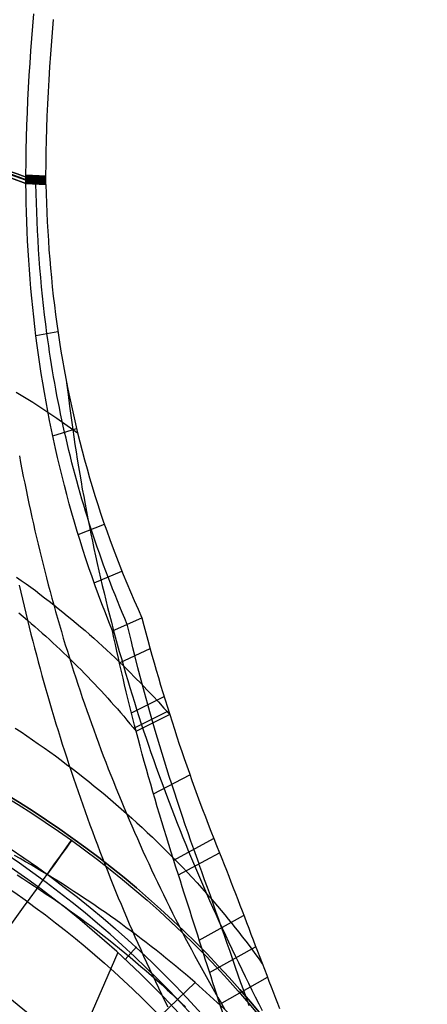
# Model space of a CAD drawing. Extents: x 5157 to 5867, y -156 to 1031.
# Tile 85 of 87: x 5558 to 5590, y 683 to 760. Entities that reach past the tile are written whole.
import ezdxf

# ---------------------------------------------------------------- set-up
doc = ezdxf.new("R2010")
doc.units = 0
doc.layers.add('1', color=7, linetype='CONTINUOUS')

msp = doc.modelspace()

# ---------------------------------------------------------------- linework, layer by layer
at = {"layer": '1', "color": 39}
for p, q in [((5558.86, 747.515, 33.187), (5558.861, 748.207, 33.176)), ((5558.86, 748.139, 33.177), (5560.429, 748.065, 28.346)), ((5558.86, 748.07, 33.178), (5560.428, 747.996, 28.347)), ((5558.86, 748.001, 33.179), (5560.428, 747.927, 28.348)), ((5558.861, 748.207, 33.176), (5560.429, 748.133, 28.345)), ((5559.802, 748.163, 30.278), (5559.801, 747.471, 30.288)), ((5560.428, 747.441, 28.355), (5560.429, 748.133, 28.345)), ((5558.86, 747.932, 33.18), (5560.428, 747.858, 28.349)), ((5558.86, 747.863, 33.181), (5560.428, 747.789, 28.35)), ((5558.86, 747.794, 33.182), (5560.428, 747.72, 28.351)), ((5558.86, 747.724, 33.183), (5560.428, 747.65, 28.352)), ((5558.86, 747.654, 33.185), (5560.428, 747.581, 28.353)), ((5558.86, 747.585, 33.186), (5560.428, 747.511, 28.354)), ((5560.428, 747.441, 28.355), (5558.86, 747.515, 33.187)), ((5558.86, 747.515, 33.187), (5560.428, 747.441, 28.355)), ((5558.86, 747.515, 33.187), (5560.428, 747.441, 28.355)), ((5558.86, 747.515, 33.187), (5560.428, 747.441, 28.355)), ((5559.644, 735.595, 33.175), (5561.369, 735.899, 28.404)), ((5560.961, 727.729, 32.955), (5562.829, 728.286, 28.257)), ((5562.951, 719.984, 32.679), (5565.01, 720.788, 28.089)), ((5564.211, 716.174, 32.545), (5566.389, 717.094, 28.029)), ((5565.651, 712.412, 32.432), (5567.956, 713.439, 28.001)), ((5566.197, 709.91, 32.114), (5568.607, 711.03, 27.759)), ((5567.133, 705.99, 31.567), (5569.699, 707.254, 27.359)), ((5567.426, 704.843, 31.396), (5570.04, 706.148, 27.238)), ((5567.504, 704.543, 31.351), (5570.131, 705.859, 27.206)), ((5568.859, 699.631, 30.557), (5571.707, 701.125, 26.663)), ((5562.549, 696.128, 16.982), (5562.549, 696.128, 24.542)), ((5570.448, 694.424, 29.612), (5573.568, 696.108, 26.039)), ((5570.823, 693.267, 29.387), (5574.045, 695.004, 25.933)), ((5572.452, 688.149, 28.225), (5575.927, 690.081, 25.131)), ((5566.068, 687.165, 26.283), (5556.843, 666.09, 26.283)), ((5566.643, 686.634, 26.283), (5567.525, 687.613, 28.663)), ((5573.265, 685.613, 27.496), (5576.873, 687.626, 24.633)), ((5569.387, 682.174, 20.756), (5572.12, 684.824, 17.381)), ((5574.07, 683.13, 26.678), (5577.796, 685.227, 24.053))]:
    msp.add_line(p, q, dxfattribs=at)
at = {"layer": '1', "color": 39, "extrusion": (-0.308695, 0.014537, 0.95105)}
msp.add_lwpolyline([(-1283.652, 5242.741), (-1281.352, 5243.384), (-1279.052, 5244.029), (-1274.072, 5245.433), (-1264.116, 5248.249), (-1259.138, 5249.654), (-1256.648, 5250.355), (-1254.158, 5251.053), (-1251.668, 5251.749), (-1249.177, 5252.441), (-1246.684, 5253.131), (-1244.191, 5253.816), (-1241.697, 5254.497), (-1239.202, 5255.173), (-1236.946, 5255.779), (-1234.689, 5256.381), (-1232.43, 5256.977), (-1230.171, 5257.568), (-1227.909, 5258.152), (-1225.647, 5258.73), (-1223.382, 5259.301), (-1222.249, 5259.583), (-1221.116, 5259.864), (-1219.982, 5260.142), (-1218.848, 5260.419), (-1217.713, 5260.693), (-1216.578, 5260.965), (-1215.442, 5261.235), (-1214.306, 5261.503), (-1213.17, 5261.768), (-1212.032, 5262.031), (-1210.895, 5262.291), (-1209.756, 5262.549), (-1208.617, 5262.804), (-1207.478, 5263.057), (-1206.338, 5263.307), (-1205.197, 5263.554), (-1204.056, 5263.798), (-1202.914, 5264.039), (-1201.899, 5264.251), (-1200.883, 5264.461), (-1199.867, 5264.668), (-1198.85, 5264.873), (-1197.833, 5265.075), (-1196.815, 5265.275), (-1195.796, 5265.472), (-1194.778, 5265.666), (-1193.759, 5265.858), (-1192.739, 5266.048), (-1191.719, 5266.234), (-1190.698, 5266.418), (-1189.677, 5266.599), (-1188.655, 5266.777), (-1187.633, 5266.953), (-1186.611, 5267.125), (-1185.588, 5267.295), (-1184.565, 5267.462), (-1183.541, 5267.625), (-1182.517, 5267.786), (-1181.492, 5267.943), (-1180.467, 5268.098), (-1179.441, 5268.249), (-1178.415, 5268.397), (-1177.389, 5268.542), (-1176.362, 5268.683), (-1175.335, 5268.822), (-1174.307, 5268.956), (-1173.279, 5269.088), (-1172.25, 5269.216), (-1171.221, 5269.341), (-1170.192, 5269.462), (-1169.216, 5269.574), (-1168.24, 5269.682), (-1167.264, 5269.787), (-1166.287, 5269.889), (-1165.31, 5269.988), (-1164.333, 5270.084), (-1163.355, 5270.177), (-1162.378, 5270.267), (-1161.399, 5270.353), (-1160.421, 5270.436), (-1159.442, 5270.516), (-1158.463, 5270.593), (-1157.484, 5270.667), (-1156.505, 5270.738), (-1155.525, 5270.806), (-1154.545, 5270.87), (-1153.565, 5270.932), (-1152.585, 5270.99), (-1151.604, 5271.045), (-1150.624, 5271.097), (-1149.643, 5271.146), (-1148.662, 5271.192), (-1147.681, 5271.235), (-1146.7, 5271.275), (-1145.718, 5271.311), (-1144.737, 5271.345), (-1143.755, 5271.375), (-1142.773, 5271.403), (-1141.792, 5271.427), (-1140.81, 5271.448), (-1139.828, 5271.466), (-1138.846, 5271.481), (-1137.927, 5271.492), (-1137.008, 5271.501), (-1136.089, 5271.507), (-1135.17, 5271.51), (-1134.251, 5271.511), (-1133.332, 5271.508), (-1132.413, 5271.504), (-1131.495, 5271.496), (-1130.576, 5271.486), (-1129.657, 5271.472), (-1128.738, 5271.457), (-1127.819, 5271.438), (-1126.901, 5271.417), (-1125.982, 5271.393), (-1125.064, 5271.366), (-1124.145, 5271.336), (-1123.227, 5271.304), (-1122.309, 5271.269), (-1121.391, 5271.231), (-1120.473, 5271.191), (-1119.555, 5271.147), (-1118.638, 5271.101), (-1117.72, 5271.052), (-1116.803, 5271.001), (-1115.886, 5270.946), (-1114.969, 5270.889), (-1114.053, 5270.829), (-1113.136, 5270.766), (-1112.22, 5270.7), (-1111.304, 5270.632), (-1110.388, 5270.56), (-1109.472, 5270.486), (-1108.673, 5270.419), (-1107.874, 5270.35), (-1107.075, 5270.279), (-1106.276, 5270.205), (-1105.477, 5270.129), (-1104.678, 5270.052), (-1103.88, 5269.972), (-1103.082, 5269.89), (-1102.284, 5269.806), (-1101.486, 5269.72), (-1100.689, 5269.632), (-1099.892, 5269.542), (-1099.095, 5269.45), (-1098.298, 5269.356), (-1097.501, 5269.26), (-1096.705, 5269.162), (-1095.113, 5268.96), (-1093.522, 5268.75), (-1091.932, 5268.532), (-1090.343, 5268.307), (-1088.755, 5268.074), (-1087.168, 5267.834), (-1085.581, 5267.586), (-1083.996, 5267.331), (-1082.6, 5267.1), (-1081.204, 5266.864), (-1079.808, 5266.623), (-1078.413, 5266.378), (-1077.019, 5266.129), (-1075.625, 5265.877), (-1074.232, 5265.621), (-1072.838, 5265.363), (-1070.052, 5264.84), (-1061.692, 5263.253), (-1059.182, 5262.781), (-1056.671, 5262.315), (-1055.414, 5262.085), (-1054.157, 5261.858), (-1052.9, 5261.633), (-1051.641, 5261.411), (-1050.382, 5261.192), (-1049.122, 5260.976), (-1047.861, 5260.765), (-1046.599, 5260.557), (-1045.337, 5260.354), (-1044.073, 5260.155), (-1042.809, 5259.961), (-1041.543, 5259.772), (-1040.403, 5259.607), (-1039.262, 5259.446), (-1038.12, 5259.29), (-1036.978, 5259.139), (-1035.834, 5258.994), (-1034.69, 5258.854), (-1033.544, 5258.72), (-1032.398, 5258.592), (-1031.251, 5258.47), (-1030.104, 5258.355), (-1028.955, 5258.247), (-1027.806, 5258.145), (-1026.656, 5258.051), (-1025.505, 5257.964), (-1024.353, 5257.885), (-1023.777, 5257.849), (-1023.201, 5257.814), (-1022.307, 5257.764), (-1021.413, 5257.72), (-1020.518, 5257.681), (-1019.623, 5257.646), (-1018.728, 5257.617), (-1017.832, 5257.594), (-1016.937, 5257.576), (-1016.041, 5257.564), (-1015.145, 5257.557), (-1014.249, 5257.557), (-1013.353, 5257.562), (-1012.457, 5257.573), (-1011.561, 5257.591), (-1010.665, 5257.615), (-1009.769, 5257.645), (-1008.874, 5257.682)], dxfattribs=at)
at = {"layer": '1', "color": 39}
for points in [[(5558.861, 748.207, 33.176), (5558.868, 749.185, 33.164), (5558.883, 750.162, 33.154), (5558.905, 751.138, 33.146), (5558.934, 752.112, 33.141), (5558.97, 753.085, 33.137), (5559.012, 754.058, 33.136), (5559.062, 755.029, 33.137), (5559.117, 755.999, 33.141), (5559.179, 756.968, 33.146), (5559.248, 757.936, 33.153), (5559.322, 758.903, 33.163), (5559.402, 759.869, 33.174), (5559.488, 760.834, 33.187)], [(5560.429, 748.133, 28.345), (5560.437, 749.06, 28.333), (5560.451, 749.987, 28.324), (5560.472, 750.913, 28.316), (5560.499, 751.839, 28.311), (5560.533, 752.795, 28.308), (5560.574, 753.75, 28.306), (5560.621, 754.704, 28.307), (5560.675, 755.658, 28.31), (5560.739, 756.671, 28.315), (5560.81, 757.684, 28.323), (5560.887, 758.696, 28.332), (5560.971, 759.708, 28.344), (5561.031, 760.391, 28.353)], [(5565.651, 712.412, 32.432), (5565.367, 713.115, 32.451), (5565.09, 713.819, 32.471), (5564.819, 714.524, 32.492), (5564.555, 715.232, 32.513), (5564.297, 715.94, 32.536), (5564.045, 716.651, 32.559), (5563.8, 717.362, 32.583), (5563.561, 718.075, 32.608), (5563.328, 718.79, 32.633), (5563.102, 719.506, 32.658), (5562.882, 720.223, 32.684), (5562.668, 720.942, 32.71), (5562.46, 721.662, 32.737), (5562.258, 722.383, 32.763), (5562.063, 723.105, 32.79), (5561.874, 723.829, 32.816), (5561.69, 724.554, 32.843), (5561.513, 725.28, 32.869), (5561.342, 726.008, 32.895), (5561.176, 726.736, 32.92), (5561.017, 727.466, 32.946), (5560.863, 728.197, 32.97), (5560.716, 728.929, 32.995), (5560.574, 729.662, 33.018), (5560.438, 730.396, 33.041), (5560.308, 731.131, 33.063), (5560.184, 731.867, 33.084), (5560.065, 732.604, 33.104), (5559.953, 733.342, 33.123), (5559.846, 734.081, 33.141), (5559.744, 734.821, 33.158), (5559.648, 735.562, 33.174), (5559.558, 736.303, 33.188), (5559.474, 737.046, 33.201), (5559.395, 737.789, 33.212), (5559.321, 738.533, 33.222), (5559.253, 739.278, 33.23), (5559.191, 740.024, 33.236), (5559.134, 740.77, 33.241), (5559.082, 741.517, 33.243), (5559.036, 742.264, 33.244), (5558.995, 743.013, 33.243), (5558.959, 743.762, 33.239), (5558.929, 744.511, 33.233), (5558.904, 745.261, 33.225), (5558.884, 746.012, 33.215), (5558.87, 746.763, 33.202), (5558.86, 747.515, 33.187)], [(5566.804, 712.926, 30.226), (5566.607, 713.387, 30.229), (5566.412, 713.849, 30.234), (5566.22, 714.312, 30.239), (5566.031, 714.775, 30.246), (5565.845, 715.239, 30.254), (5565.661, 715.704, 30.262), (5565.481, 716.169, 30.271), (5565.303, 716.635, 30.281), (5565.128, 717.102, 30.291), (5564.956, 717.57, 30.302), (5564.787, 718.038, 30.314), (5564.62, 718.506, 30.326), (5564.457, 718.976, 30.338), (5564.296, 719.446, 30.351), (5564.138, 719.916, 30.364), (5563.983, 720.387, 30.377), (5563.831, 720.859, 30.391), (5563.682, 721.332, 30.405), (5563.536, 721.805, 30.42), (5563.392, 722.279, 30.434), (5563.252, 722.753, 30.449), (5563.114, 723.228, 30.464), (5562.979, 723.703, 30.479), (5562.847, 724.179, 30.494), (5562.718, 724.656, 30.509), (5562.592, 725.133, 30.524), (5562.468, 725.611, 30.538), (5562.348, 726.089, 30.553), (5562.23, 726.568, 30.568), (5562.115, 727.047, 30.582), (5562.002, 727.527, 30.597), (5561.893, 728.007, 30.611), (5561.786, 728.488, 30.625), (5561.682, 728.969, 30.638), (5561.581, 729.451, 30.652), (5561.482, 729.933, 30.665), (5561.386, 730.415, 30.677), (5561.293, 730.898, 30.689), (5561.203, 731.381, 30.701), (5561.115, 731.865, 30.713), (5561.03, 732.349, 30.724), (5560.947, 732.833, 30.734), (5560.867, 733.318, 30.744), (5560.79, 733.803, 30.754), (5560.715, 734.289, 30.763), (5560.643, 734.775, 30.772), (5560.574, 735.261, 30.78), (5560.507, 735.747, 30.788), (5560.412, 736.478, 30.798), (5560.322, 737.209, 30.807), (5560.239, 737.94, 30.814), (5560.16, 738.672, 30.821), (5560.088, 739.405, 30.825), (5560.021, 740.138, 30.828), (5559.959, 740.871, 30.83), (5559.903, 741.605, 30.83), (5559.853, 742.339, 30.829), (5559.807, 743.073, 30.825), (5559.767, 743.807, 30.821), (5559.732, 744.541, 30.814), (5559.703, 745.276, 30.805), (5559.679, 746.01, 30.795), (5559.659, 746.744, 30.783), (5559.645, 747.478, 30.769)], [(5560.428, 747.441, 28.355), (5560.446, 746.708, 28.373), (5560.469, 745.974, 28.389), (5560.498, 745.242, 28.402), (5560.532, 744.511, 28.413), (5560.572, 743.78, 28.421), (5560.617, 743.05, 28.428), (5560.668, 742.321, 28.433), (5560.725, 741.592, 28.436), (5560.787, 740.865, 28.437), (5560.855, 740.139, 28.436), (5560.929, 739.413, 28.434), (5561.008, 738.688, 28.43), (5561.093, 737.965, 28.425), (5561.184, 737.242, 28.419), (5561.281, 736.521, 28.411), (5561.384, 735.8, 28.402), (5561.493, 735.081, 28.392), (5561.607, 734.362, 28.38), (5561.728, 733.645, 28.368), (5561.855, 732.929, 28.356), (5561.987, 732.214, 28.342), (5562.126, 731.5, 28.328), (5562.271, 730.788, 28.313), (5562.422, 730.077, 28.297), (5562.579, 729.367, 28.281), (5562.742, 728.658, 28.265), (5562.911, 727.951, 28.249), (5563.087, 727.245, 28.232), (5563.269, 726.54, 28.216), (5563.457, 725.836, 28.199), (5563.652, 725.135, 28.183), (5563.853, 724.434, 28.166), (5564.06, 723.735, 28.15), (5564.274, 723.037, 28.135), (5564.494, 722.341, 28.119), (5564.72, 721.647, 28.105), (5564.954, 720.954, 28.091), (5565.193, 720.262, 28.077), (5565.439, 719.572, 28.065), (5565.692, 718.884, 28.053), (5565.952, 718.197, 28.042), (5566.218, 717.513, 28.032), (5566.491, 716.829, 28.024), (5566.77, 716.148, 28.017), (5567.057, 715.468, 28.011), (5567.35, 714.79, 28.006), (5567.65, 714.113, 28.003), (5567.956, 713.439, 28.001)], [(5562.052, 731.866, 28.339), (5562.162, 730.955, 28.293), (5562.278, 730.045, 28.244), (5562.4, 729.136, 28.191), (5562.528, 728.228, 28.135), (5562.613, 727.64, 28.097), (5562.701, 727.052, 28.057), (5562.792, 726.465, 28.015), (5562.885, 725.878, 27.973), (5562.981, 725.291, 27.929), (5563.079, 724.705, 27.883), (5563.179, 724.12, 27.836), (5563.282, 723.535, 27.788), (5563.388, 722.95, 27.738), (5563.495, 722.366, 27.687), (5563.606, 721.782, 27.634), (5563.719, 721.199, 27.581), (5563.834, 720.617, 27.526), (5563.952, 720.035, 27.469), (5564.072, 719.453, 27.411), (5564.195, 718.872, 27.352), (5564.321, 718.292, 27.292), (5564.449, 717.712, 27.23), (5564.579, 717.133, 27.167), (5564.712, 716.554, 27.103), (5564.847, 715.976, 27.037), (5564.985, 715.399, 26.971), (5565.126, 714.823, 26.903), (5565.269, 714.247, 26.833), (5565.415, 713.671, 26.763), (5565.563, 713.097, 26.691), (5565.713, 712.523, 26.618), (5565.867, 711.95, 26.544), (5566.023, 711.377, 26.469), (5566.181, 710.806, 26.393), (5566.342, 710.235, 26.315), (5566.505, 709.664, 26.237), (5566.672, 709.095, 26.157), (5566.84, 708.526, 26.076), (5567.011, 707.958, 25.994), (5567.185, 707.391, 25.911), (5567.362, 706.825, 25.827), (5567.54, 706.259, 25.741), (5567.722, 705.694, 25.655), (5567.905, 705.13, 25.567), (5568.092, 704.567, 25.479), (5568.28, 704.004, 25.389), (5568.471, 703.442, 25.298), (5568.665, 702.881, 25.206), (5568.861, 702.321, 25.113), (5569.059, 701.761, 25.019), (5569.26, 701.202, 24.924), (5569.463, 700.644, 24.828), (5569.668, 700.087, 24.731), (5569.876, 699.53, 24.633), (5570.086, 698.974, 24.534), (5570.298, 698.419, 24.434), (5570.513, 697.864, 24.333), (5570.73, 697.311, 24.23), (5570.949, 696.758, 24.127), (5571.171, 696.205, 24.023), (5571.394, 695.654, 23.918), (5571.62, 695.103, 23.811), (5571.848, 694.553, 23.704), (5572.078, 694.003, 23.596), (5572.311, 693.455, 23.487), (5572.545, 692.907, 23.377), (5572.782, 692.359, 23.266), (5573.021, 691.813, 23.154), (5573.262, 691.266, 23.041), (5573.505, 690.72, 22.926), (5573.75, 690.175, 22.811), (5573.998, 689.631, 22.695), (5574.247, 689.087, 22.578), (5574.499, 688.544, 22.461), (5574.752, 688.001, 22.342), (5575.008, 687.46, 22.222), (5575.265, 686.919, 22.101), (5575.525, 686.378, 21.979), (5575.786, 685.838, 21.857), (5576.049, 685.299, 21.733), (5576.314, 684.761, 21.608), (5576.581, 684.223, 21.483), (5576.85, 683.686, 21.356), (5577.121, 683.149, 21.229), (5577.393, 682.613, 21.1)], [(5558.102, 731.157, 26.768), (5558.748, 730.757, 26.967), (5559.39, 730.35, 27.165), (5560.027, 729.938, 27.361), (5560.659, 729.519, 27.556), (5561.287, 729.095, 27.751), (5561.91, 728.664, 27.943), (5562.528, 728.228, 28.135), (5562.908, 727.954, 28.253)], [(5558.345, 726.151, 26.179), (5558.446, 725.614, 26.132), (5558.549, 725.077, 26.085), (5558.654, 724.54, 26.036), (5558.76, 724.004, 25.985), (5558.869, 723.469, 25.933), (5558.981, 722.934, 25.88), (5559.094, 722.4, 25.826), (5559.209, 721.866, 25.77), (5559.326, 721.333, 25.713), (5559.445, 720.801, 25.655), (5559.567, 720.269, 25.595), (5559.69, 719.737, 25.534), (5559.816, 719.207, 25.472), (5559.944, 718.677, 25.408), (5560.073, 718.147, 25.343), (5560.205, 717.619, 25.277), (5560.339, 717.091, 25.209), (5560.475, 716.563, 25.14), (5560.613, 716.036, 25.07), (5560.753, 715.51, 24.998), (5560.895, 714.985, 24.925), (5561.04, 714.461, 24.851), (5561.186, 713.937, 24.776), (5561.334, 713.414, 24.699), (5561.485, 712.891, 24.621), (5561.638, 712.37, 24.542), (5561.792, 711.849, 24.461), (5561.949, 711.329, 24.379), (5562.108, 710.809, 24.296), (5562.269, 710.291, 24.212), (5562.432, 709.773, 24.126), (5562.597, 709.256, 24.039), (5562.764, 708.74, 23.951), (5562.933, 708.224, 23.862), (5563.105, 707.709, 23.771), (5563.278, 707.196, 23.68), (5563.453, 706.683, 23.587), (5563.631, 706.17, 23.493), (5563.81, 705.659, 23.397), (5563.991, 705.149, 23.301), (5564.175, 704.639, 23.203), (5564.36, 704.13, 23.104), (5564.548, 703.622, 23.004), (5564.737, 703.115, 22.903), (5564.929, 702.608, 22.801), (5565.123, 702.103, 22.697), (5565.318, 701.598, 22.593), (5565.516, 701.095, 22.487), (5565.716, 700.592, 22.38), (5565.917, 700.09, 22.272), (5566.121, 699.589, 22.163), (5566.327, 699.089, 22.053), (5566.534, 698.59, 21.942), (5566.744, 698.091, 21.829), (5566.955, 697.596, 21.716), (5567.168, 697.101, 21.602), (5567.383, 696.607, 21.487), (5567.6, 696.114, 21.371), (5567.819, 695.622, 21.253), (5568.04, 695.131, 21.135), (5568.262, 694.641, 21.016), (5568.487, 694.152, 20.895), (5568.714, 693.663, 20.774), (5568.943, 693.176, 20.652), (5569.173, 692.69, 20.528), (5569.406, 692.204, 20.404), (5569.64, 691.72, 20.278), (5569.876, 691.236, 20.152), (5570.115, 690.754, 20.025), (5570.355, 690.273, 19.896), (5570.597, 689.792, 19.767), (5570.841, 689.313, 19.637), (5571.087, 688.834, 19.506), (5571.335, 688.357, 19.373), (5571.585, 687.88, 19.24), (5571.837, 687.405, 19.106), (5572.091, 686.93, 18.971), (5572.346, 686.457, 18.835), (5572.603, 685.984, 18.699), (5572.863, 685.513, 18.561), (5573.124, 685.042, 18.423), (5573.387, 684.573, 18.283), (5573.652, 684.105, 18.143), (5573.919, 683.637, 18.002), (5574.187, 683.171, 17.859), (5574.458, 682.706, 17.717)], [(5558.126, 716.638, 24.14), (5558.496, 716.374, 24.23), (5558.865, 716.108, 24.319), (5559.232, 715.84, 24.408), (5559.597, 715.569, 24.497), (5559.96, 715.295, 24.586), (5560.322, 715.019, 24.675), (5560.682, 714.741, 24.763), (5561.04, 714.461, 24.851), (5561.396, 714.178, 24.939), (5561.75, 713.893, 25.027), (5562.102, 713.605, 25.115), (5562.453, 713.315, 25.202), (5562.801, 713.023, 25.29), (5563.148, 712.729, 25.377), (5563.493, 712.432, 25.464), (5563.835, 712.133, 25.55), (5564.176, 711.832, 25.637), (5564.515, 711.529, 25.723), (5564.852, 711.224, 25.809), (5565.187, 710.916, 25.895), (5565.519, 710.606, 25.981), (5565.85, 710.294, 26.066), (5566.179, 709.98, 26.152), (5566.505, 709.664, 26.237), (5566.973, 709.204, 26.359), (5567.437, 708.74, 26.481), (5567.896, 708.271, 26.603), (5568.351, 707.799, 26.724), (5568.801, 707.322, 26.845), (5569.247, 706.84, 26.965), (5569.688, 706.355, 27.085), (5570.125, 705.866, 27.205)], [(5558.329, 715.991, 29.743), (5558.455, 715.441, 29.664), (5558.583, 714.893, 29.584), (5558.713, 714.345, 29.502), (5558.844, 713.797, 29.418), (5558.978, 713.251, 29.334), (5559.113, 712.704, 29.247), (5559.251, 712.159, 29.159), (5559.39, 711.614, 29.07), (5559.532, 711.07, 28.979), (5559.675, 710.526, 28.887), (5559.82, 709.983, 28.793), (5559.968, 709.441, 28.697), (5560.117, 708.9, 28.6), (5560.268, 708.359, 28.502), (5560.421, 707.819, 28.402), (5560.576, 707.28, 28.3), (5560.733, 706.741, 28.197), (5560.891, 706.203, 28.093), (5561.052, 705.666, 27.987), (5561.215, 705.129, 27.879), (5561.379, 704.594, 27.77), (5561.546, 704.059, 27.66), (5561.714, 703.525, 27.547), (5561.884, 702.992, 27.434), (5562.056, 702.459, 27.319), (5562.23, 701.927, 27.202), (5562.406, 701.397, 27.084), (5562.584, 700.866, 26.964), (5562.764, 700.337, 26.843), (5562.945, 699.809, 26.72), (5563.129, 699.281, 26.596), (5563.314, 698.755, 26.471), (5563.501, 698.229, 26.343), (5563.69, 697.704, 26.215), (5563.881, 697.18, 26.084), (5564.074, 696.657, 25.953), (5564.269, 696.134, 25.819), (5564.465, 695.613, 25.685), (5564.664, 695.092, 25.548), (5564.864, 694.573, 25.411), (5565.066, 694.054, 25.271), (5565.27, 693.537, 25.13), (5565.476, 693.02, 24.988), (5565.683, 692.504, 24.844), (5565.893, 691.989, 24.699), (5566.104, 691.475, 24.552), (5566.317, 690.963, 24.404), (5566.532, 690.451, 24.254), (5566.749, 689.94, 24.102), (5566.968, 689.43, 23.949), (5567.188, 688.921, 23.795), (5567.411, 688.413, 23.639), (5567.635, 687.907, 23.482), (5567.861, 687.401, 23.323), (5568.088, 686.896, 23.162), (5568.318, 686.393, 23), (5568.549, 685.89, 22.837), (5568.783, 685.389, 22.672), (5569.018, 684.888, 22.505), (5569.254, 684.389, 22.337), (5569.493, 683.891, 22.167), (5569.733, 683.394, 21.996), (5569.976, 682.898, 21.824)], [(5558.298, 713.823, 29.177), (5558.639, 713.538, 29.256), (5558.978, 713.251, 29.334), (5559.269, 713.001, 29.4), (5559.558, 712.751, 29.467), (5559.845, 712.498, 29.533), (5560.132, 712.244, 29.6), (5560.416, 711.989, 29.666), (5560.699, 711.732, 29.731), (5560.981, 711.473, 29.797), (5561.261, 711.213, 29.862), (5561.54, 710.952, 29.927), (5561.817, 710.689, 29.992), (5562.092, 710.424, 30.056), (5562.366, 710.158, 30.12), (5562.639, 709.89, 30.184), (5562.909, 709.622, 30.248), (5563.179, 709.351, 30.311), (5563.446, 709.079, 30.375), (5563.712, 708.806, 30.438), (5563.976, 708.531, 30.5), (5564.239, 708.255, 30.563), (5564.5, 707.978, 30.625), (5564.76, 707.699, 30.687), (5565.018, 707.418, 30.749), (5565.274, 707.137, 30.81), (5565.529, 706.854, 30.871), (5565.781, 706.57, 30.932), (5566.033, 706.284, 30.993), (5566.282, 705.997, 31.053), (5566.53, 705.709, 31.113), (5566.776, 705.419, 31.173), (5567.021, 705.128, 31.232), (5567.263, 704.836, 31.292), (5567.504, 704.543, 31.351)], [(5572.437, 694.142, 27.617), (5572.029, 695.278, 27.801), (5571.803, 695.917, 27.903), (5571.58, 696.556, 28.005), (5571.36, 697.195, 28.105), (5571.142, 697.834, 28.204), (5570.927, 698.472, 28.302), (5570.714, 699.11, 28.399), (5570.504, 699.748, 28.495), (5570.298, 700.386, 28.59), (5570.105, 700.988, 28.679), (5569.914, 701.59, 28.766), (5569.726, 702.192, 28.853), (5569.541, 702.794, 28.938), (5569.357, 703.396, 29.022), (5569.177, 703.998, 29.106), (5568.999, 704.601, 29.188), (5568.738, 705.498, 29.309), (5568.578, 706.06, 29.384), (5568.42, 706.624, 29.458), (5568.156, 707.582, 29.581), (5567.898, 708.543, 29.702), (5567.647, 709.505, 29.821), (5567.402, 710.47, 29.936), (5567.25, 711.083, 30.009), (5567.1, 711.697, 30.08), (5566.953, 712.311, 30.15), (5566.809, 712.927, 30.218)], [(5570.823, 693.267, 29.387), (5570.629, 693.863, 29.503), (5570.437, 694.46, 29.618), (5570.248, 695.055, 29.732), (5570.06, 695.65, 29.844), (5569.876, 696.243, 29.954), (5569.693, 696.836, 30.062), (5569.512, 697.429, 30.17), (5569.333, 698.024, 30.276), (5569.158, 698.611, 30.38), (5568.985, 699.199, 30.482), (5568.813, 699.788, 30.583), (5568.643, 700.379, 30.683), (5568.475, 700.97, 30.782), (5568.309, 701.561, 30.88), (5568.145, 702.153, 30.976), (5567.983, 702.746, 31.071), (5567.819, 703.354, 31.167), (5567.656, 703.963, 31.262), (5567.382, 705.013, 31.422), (5567.115, 706.063, 31.578), (5566.855, 707.115, 31.73), (5566.727, 707.641, 31.805), (5566.601, 708.168, 31.878), (5566.476, 708.696, 31.951), (5566.354, 709.224, 32.023), (5566.233, 709.753, 32.093), (5566.113, 710.283, 32.163), (5565.995, 710.814, 32.232), (5565.879, 711.345, 32.299), (5565.764, 711.878, 32.366), (5565.651, 712.412, 32.432)], [(5558.017, 704.79, 20.394), (5558.474, 704.487, 20.461), (5558.928, 704.18, 20.529), (5559.381, 703.87, 20.597), (5559.831, 703.557, 20.666), (5560.279, 703.24, 20.735), (5560.726, 702.919, 20.805), (5561.17, 702.596, 20.875), (5561.612, 702.269, 20.945), (5562.052, 701.939, 21.016), (5562.49, 701.605, 21.087), (5562.925, 701.268, 21.159), (5563.359, 700.928, 21.231), (5563.79, 700.585, 21.304), (5564.219, 700.238, 21.377), (5564.646, 699.888, 21.451), (5565.07, 699.535, 21.526), (5565.492, 699.179, 21.601), (5565.912, 698.82, 21.676), (5566.329, 698.457, 21.752), (5566.744, 698.091, 21.829), (5567.157, 697.722, 21.907), (5567.567, 697.35, 21.985), (5567.975, 696.975, 22.064), (5568.38, 696.597, 22.143), (5568.782, 696.215, 22.223), (5569.182, 695.831, 22.304), (5569.579, 695.443, 22.386), (5569.973, 695.052, 22.468), (5570.365, 694.658, 22.551), (5570.753, 694.261, 22.635), (5571.139, 693.861, 22.719), (5571.521, 693.457, 22.805), (5571.901, 693.051, 22.891), (5572.277, 692.641, 22.978), (5572.651, 692.229, 23.065), (5573.021, 691.813, 23.154), (5573.311, 691.482, 23.224), (5573.599, 691.149, 23.295), (5573.885, 690.814, 23.367), (5574.169, 690.477, 23.439), (5574.451, 690.138, 23.511), (5574.73, 689.798, 23.584), (5575.008, 689.455, 23.658), (5575.283, 689.11, 23.732), (5575.556, 688.764, 23.806), (5575.826, 688.415, 23.881), (5576.094, 688.065, 23.956), (5576.36, 687.713, 24.032), (5576.623, 687.358, 24.109), (5576.884, 687.002, 24.186), (5577.143, 686.644, 24.263), (5577.399, 686.284, 24.341)], [(5572.12, 684.824, 17.381), (5571.745, 685.147, 17.336), (5571.368, 685.468, 17.293), (5570.989, 685.786, 17.25), (5570.608, 686.103, 17.208), (5570.226, 686.417, 17.167), (5569.841, 686.729, 17.127), (5569.455, 687.039, 17.087), (5569.067, 687.347, 17.049), (5568.677, 687.652, 17.011), (5568.286, 687.956, 16.974), (5567.893, 688.257, 16.938), (5567.498, 688.555, 16.903), (5567.101, 688.852, 16.868), (5566.703, 689.146, 16.834), (5566.303, 689.438, 16.801), (5565.901, 689.728, 16.769), (5565.498, 690.016, 16.737), (5565.093, 690.301, 16.706), (5564.686, 690.584, 16.676), (5564.278, 690.865, 16.647), (5563.868, 691.143, 16.618), (5563.456, 691.419, 16.59), (5563.043, 691.692, 16.562), (5562.629, 691.964, 16.536), (5562.212, 692.233, 16.509), (5561.795, 692.499, 16.484), (5561.375, 692.764, 16.459), (5560.955, 693.025, 16.435), (5560.532, 693.285, 16.411), (5560.109, 693.542, 16.388), (5559.683, 693.797, 16.366), (5559.257, 694.049, 16.344), (5558.829, 694.299, 16.322), (5558.399, 694.546, 16.302), (5557.968, 694.791, 16.282)], [(5574.045, 695.004, 25.933), (5574.225, 694.546, 25.873), (5574.405, 694.088, 25.81), (5574.584, 693.63, 25.746), (5574.762, 693.171, 25.678), (5574.94, 692.713, 25.609), (5575.117, 692.256, 25.537), (5575.293, 691.798, 25.462), (5575.469, 691.342, 25.385), (5575.644, 690.886, 25.305), (5575.818, 690.431, 25.223), (5575.992, 689.977, 25.139), (5576.164, 689.525, 25.052), (5576.337, 689.074, 24.962), (5576.508, 688.625, 24.87), (5576.679, 688.177, 24.775), (5576.849, 687.732, 24.677), (5577.027, 687.265, 24.572), (5577.206, 686.798, 24.463), (5577.384, 686.33, 24.35), (5577.563, 685.863, 24.232), (5577.742, 685.396, 24.111), (5577.92, 684.93, 23.986), (5578.098, 684.466, 23.857), (5578.275, 684.003, 23.723), (5578.431, 683.595, 23.601), (5578.587, 683.188, 23.476), (5578.743, 682.781, 23.346)], [(5576.357, 682.994, 24.984), (5576.149, 683.585, 25.175), (5575.939, 684.182, 25.361), (5575.727, 684.786, 25.542), (5575.514, 685.395, 25.718), (5575.298, 686.009, 25.889), (5575.082, 686.627, 26.054), (5574.865, 687.248, 26.214), (5574.646, 687.872, 26.369), (5574.427, 688.498, 26.518), (5574.207, 689.125, 26.663), (5573.987, 689.753, 26.802), (5573.766, 690.38, 26.935), (5573.545, 691.008, 27.064), (5573.323, 691.636, 27.187), (5573.1, 692.262, 27.306), (5572.876, 692.888, 27.419), (5572.651, 693.512, 27.527), (5572.425, 694.135, 27.63)], [(5558.16, 693.262, 18.536), (5558.623, 692.968, 18.548), (5559.084, 692.671, 18.56), (5559.543, 692.371, 18.573), (5560.001, 692.068, 18.586), (5560.456, 691.762, 18.599), (5560.91, 691.453, 18.613), (5561.361, 691.14, 18.627), (5561.811, 690.825, 18.642), (5562.258, 690.506, 18.657), (5562.704, 690.184, 18.673), (5563.147, 689.86, 18.689), (5563.589, 689.532, 18.705), (5564.028, 689.201, 18.722), (5564.465, 688.867, 18.74), (5564.9, 688.53, 18.758), (5565.333, 688.19, 18.776), (5565.763, 687.846, 18.795), (5566.192, 687.5, 18.815), (5566.618, 687.151, 18.835), (5567.042, 686.799, 18.855), (5567.464, 686.444, 18.877), (5567.883, 686.086, 18.898), (5568.3, 685.725, 18.921), (5568.715, 685.361, 18.944), (5569.127, 684.994, 18.967), (5569.537, 684.624, 18.991), (5569.945, 684.252, 19.016), (5570.35, 683.876, 19.041), (5570.752, 683.497, 19.067)], [(5570.754, 683.499, 19.065), (5571.064, 683.204, 19.085), (5571.372, 682.908, 19.106)]]:
    msp.add_polyline3d(points, dxfattribs=at)
at = {"layer": '1', "color": 39, "extrusion": (-0.308695, 0.014537, 0.95105)}
for centre, start, end in [((-873.295, 5215.892, -1673.561), 162.77346, 195.33338), ((-873.295, 5215.892, -1673.561), 162.77346, 195.33338), ((-873.295, 5215.892, -1676.609), 162.77346, 195.33338), ((-873.295, 5215.892, -1678.641), 162.77344, 195.33339), ((-873.295, 5215.892, -1678.641), 162.77344, 195.33339)]:
    msp.add_arc(centre, 141.222, start, end, dxfattribs=at)
at = {"layer": '1', "color": 39, "extrusion": (0.308695, -0.014537, -0.95105)}
for centre, start, end in [((873.295, 5215.892, 1673.561), 344.66662, 17.22654), ((873.295, 5215.892, 1673.561), 344.66662, 17.22654), ((873.295, 5215.892, 1676.1), 344.66662, 17.22656), ((873.293, 5215.893, 1678.641), 344.66664, 17.22656), ((873.293, 5215.893, 1678.641), 344.66664, 17.22656)]:
    msp.add_arc(centre, 141.222, start, end, dxfattribs=at)
at = {"layer": '1', "color": 39, "extrusion": (0.152569, -0.060296, 0.986452)}
msp.add_arc((2796.38, -4962.104, 834.1), 145.682, 126.384, 134.06854, dxfattribs=at)
at = {"layer": '1', "color": 39, "extrusion": (0, 0, -1)}
for centre, radius in [((-5517.046, 632.758, -24.542), 78.014), ((-5517.046, 632.758, -24.542), 77.829), ((-5517.046, 632.758, -16.982), 77.829)]:
    msp.add_arc(centre, radius, 35.68001, 155.68001, dxfattribs=at)
at = {"layer": '1', "color": 39}
for centre, radius, start, end in [((5517.046, 632.758, 16.982), 78.014, 24.31999, 144.31999), ((5517.046, 632.758, 20.762), 78.014, 24.31999, 144.31999), ((5513.013, 629.084, 26.283), 78.665, 29.94214, 59.82588), ((5513.014, 629.085, 27.48), 79.326, 29.9614, 59.82607)]:
    msp.add_arc(centre, radius, start, end, dxfattribs=at)
at = {"layer": '1', "color": 39, "extrusion": (1.89338e-06, -1.42044e-06, -1)}
msp.add_arc((-5513.409, 627.863, -20.747), 77.994, 42.37912, 135.86625, dxfattribs=at)
at = {"layer": '1', "color": 35, "extrusion": (0, 0, -1)}
for centre, radius, start, end in [((-5516.622, 632.508, -251.484), 65.49, 38.73717, 218.73717), ((-5516.622, 632.508, -251.484), 64.49, 38.73717, 218.73717), ((-5516.622, 632.508, -52.607), 62.5, 38.73717, 218.73717), ((-5516.622, 632.508, -103.507), 62.5, 38.73717, 218.73717), ((-5516.622, 632.508, -275), 65.49, 38.73717, 218.73717), ((-5516.622, 632.508, -225), 62.522, 97.19536, 160.27897), ((-5516.622, 632.508, -226), 62.522, 97.19536, 160.27897), ((-5516.622, 632.508, -103.507), 51.794, 38.73717, 218.73717), ((-5516.622, 632.508, -101.507), 50.521, 38.73717, 218.73717), ((-5516.622, 632.508, -52.607), 50.521, 38.73717, 218.73717)]:
    msp.add_arc(centre, radius, start, end, dxfattribs=at)
at = {"layer": '1', "color": 39, "extrusion": (0.035805, 0.032597, -0.998827)}
msp.add_arc((-3246.261, 4498.345, 193.128), 77.755, 71.99349, 102.68865, dxfattribs=at)
at = {"layer": '1', "color": 35}
for centre, radius in [((5516.622, 632.508, 275), 64.49), ((5516.622, 632.508, 101.507), 62.5), ((5516.622, 632.508, 47.811), 62.5), ((5516.622, 632.508, 102.507), 62.5), ((5516.622, 632.508, 106.796), 51.794)]:
    msp.add_arc(centre, radius, 321.26283, 141.26283, dxfattribs=at)
at = {"layer": '1', "color": 39, "extrusion": (0.812287, -0.583258, -3.2445e-15)}
for centre, radius, start, end in [((3779.071, 43.557, 4112.365), 40.528, 269.42068, 319.02683), ((3778.892, 3.392, 4112.365), 37.345, 34.49663, 42.45647)]:
    msp.add_arc(centre, radius, start, end, dxfattribs=at)
at = {"layer": '1', "color": 39, "extrusion": (-0.954858, -0.293715, -0.044484)}
msp.add_arc((962.389, -289.029, -5524.272), 73.59, 67.29479, 79.95331, dxfattribs=at)
at = {"layer": '1', "color": 39, "extrusion": (0.038524, 0.197518, 0.979542)}
msp.add_arc((-5304.855, -1642.84, 366.948), 65.86, 218.0813, 239.81135, dxfattribs=at)

doc.saveas('drawing.dxf')
